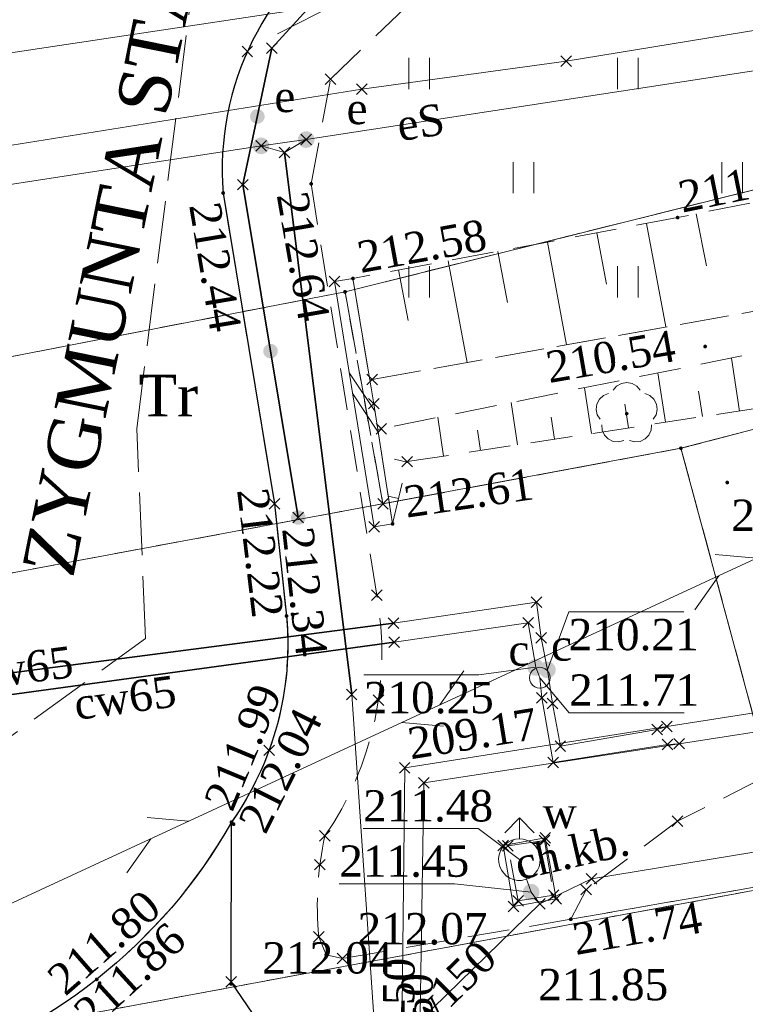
# Model space of a CAD drawing. Extents: x 7414218 to 7427513, y 5544630 to 5555035.
# Tile 38 of 46: x 7419591 to 7419608, y 5549650 to 5549674. Entities that reach past the tile are written whole.
import ezdxf
from ezdxf.enums import TextEntityAlignment as Align

# ---------------------------------------------------------------- set-up
doc = ezdxf.new("R2010")
doc.units = 0
for name, pattern in [('PRZER1-1', [1, 0.5, -0.5]), ('PRZER2-1', [1.5, 1, -0.5]), ('PRZER3-1', [2, 1.5, -0.5])]:
    doc.linetypes.add(name, pattern=pattern)
doc.layers.get('0').update_dxf_attribs({"linetype": 'CONTINUOUS'})
for name, color, linetype, lineweight in [('EGDE', 7, 'CONTINUOUS', 18), ('EGPG', 7, 'CONTINUOUS', 18), ('GUPPRZ_O', 7, 'CONTINUOUS', 18), ('OTDN', 7, 'CONTINUOUS', 18), ('OTKC', 7, 'CONTINUOUS', 18), ('OTKC_O', 7, 'CONTINUOUS', 18), ('OTKJ', 7, 'CONTINUOUS', 18), ('OTKK', 7, 'CONTINUOUS', 25), ('OTOO', 7, 'CONTINUOUS', 35), ('OTRK', 7, 'CONTINUOUS', 18), ('OTRS', 7, 'CONTINUOUS', 13), ('OTRS_O', 7, 'CONTINUOUS', 13), ('OTZK', 7, 'CONTINUOUS', 18), ('OTZT', 7, 'CONTINUOUS', 18), ('SULO', 7, 'CONTINUOUS', 35), ('SUPK', 7, 'CONTINUOUS', 18)]:
    doc.layers.add(name, color=color, linetype=linetype, lineweight=lineweight)
for name, color, linetype, lineweight, true_color in [('EGKK', 7, 'CONTINUOUS', 18, 0x24bc24), ('EGUG', 7, 'CONTINUOUS', 18, 0x008000), ('EGUG_O', 7, 'CONTINUOUS', 18, 0x008000), ('GELULI', 7, 'CONTINUOUS', 18, 0xfeffff), ('GELULI_O', 7, 'CONTINUOUS', 18, 0xfeffff), ('GSPPRB', 7, 'CONTINUOUS', 18, 0x80ffff), ('OTZL', 7, 'CONTINUOUS', 18, 0x008000), ('SUCP', 7, 'CONTINUOUS', 18, 0xd200d2), ('SUCP_O', 7, 'CONTINUOUS', 18, 0xd200d2), ('SUCW', 7, 'CONTINUOUS', 18, 0xd200d2), ('SUCW_O', 7, 'CONTINUOUS', 18, 0xd200d2), ('SUEP', 1, 'CONTINUOUS', 18, 0xff0000), ('SUEP_O', 1, 'CONTINUOUS', 18, 0xff0000), ('SUEU', 1, 'CONTINUOUS', 18, 0xff0000), ('SUEU_O', 1, 'CONTINUOUS', 18, 0xff0000), ('SUTP', 7, 'CONTINUOUS', 18, 0xff9100), ('SUWH', 5, 'CONTINUOUS', 18, 0x0000ff), ('SUWP', 5, 'CONTINUOUS', 18, 0x0000ff), ('SUWP_O', 5, 'CONTINUOUS', 18, 0x0000ff), ('SUWW', 5, 'CONTINUOUS', 18, 0x0000ff), ('SUWW_O', 5, 'CONTINUOUS', 18, 0x0000ff)]:
    doc.layers.add(name, color=color, linetype=linetype, lineweight=lineweight, true_color=true_color)
doc.styles.add('Times New Roman', font='times.ttf')

# ---------------------------------------------------------------- blocks, each defined once
blk = doc.blocks.new('GSPWPS1')
blk.add_hatch(color=0).paths.add_polyline_path([(-0.045, 0), (-0.043467, -0.011647), (-0.038971, -0.0225), (-0.03182, -0.03182), (-0.0225, -0.038971), (-0.011647, -0.043467), (0, -0.045), (0.011647, -0.043467), (0.0225, -0.038971), (0.03182, -0.03182), (0.038971, -0.0225), (0.043467, -0.011647), (0.045, 0), (0.043467, 0.011647), (0.038971, 0.0225), (0.03182, 0.03182), (0.0225, 0.038971), (0.011647, 0.043467), (0, 0.045), (-0.011647, 0.043467), (-0.0225, 0.038971), (-0.03182, 0.03182), (-0.038971, 0.0225), (-0.043467, 0.011647)])
blk = doc.blocks.new('GSPRDL1')
blk.add_hatch(color=0).paths.add_polyline_path([(0, -0.045), (0.013906, -0.042798), (0.02645, -0.036406), (0.036406, -0.02645), (0.042798, -0.013906), (0.045, 0), (0.042798, 0.013906), (0.036406, 0.02645), (0.02645, 0.036406), (0.013906, 0.042798), (0, 0.045), (-0.013906, 0.042798), (-0.02645, 0.036406), (-0.036406, 0.02645), (-0.042798, 0.013906), (-0.045, 0), (-0.042798, -0.013906), (-0.036406, -0.02645), (-0.02645, -0.036406), (-0.013906, -0.042798)])
at = {"color": 0}
for points in [[(-0.324277, 0.563333), (-0.240553, 0.662679), (-0.127956, 0.727494), (0, 0.75), (0.127956, 0.727494), (0.240553, 0.662679), (0.324277, 0.563333)], [(-0.635969, -0.134326), (-0.70458, -0.024001), (-0.731429, 0.103115), (-0.713292, 0.231763), (-0.652348, 0.346501), (-0.55591, 0.433559), (-0.435555, 0.482485)], [(0.435555, 0.482485), (0.55591, 0.433559), (0.652348, 0.346501), (0.713292, 0.231763), (0.731429, 0.103115), (0.70458, -0.024001), (0.635969, -0.134326)], [(-0.068773, -0.646351), (-0.194901, -0.677512), (-0.324092, -0.663766), (-0.440839, -0.606763), (-0.531129, -0.513345), (-0.584125, -0.394725), (-0.593465, -0.265141)], [(0.593465, -0.265141), (0.584125, -0.394725), (0.531129, -0.513345), (0.440839, -0.606763), (0.324092, -0.663766), (0.194901, -0.677512), (0.068773, -0.646351)]]:
    blk.add_lwpolyline(points, dxfattribs=at)
blk = doc.blocks.new('GSSUTR1')
at = {"color": 0}
for points in [[(-0.25666, 0.36165), (-0.25666, -0.38835)], [(0.24334, -0.38835), (0.24334, 0.36165)]]:
    blk.add_lwpolyline(points, dxfattribs=at)
blk = doc.blocks.new('GUPIKP1_1')
at = {"color": 0}
blk.add_lwpolyline([(0, 0.25), (0.064705, 0.241481), (0.125, 0.216506), (0.176777, 0.176777), (0.216506, 0.125), (0.241481, 0.064705), (0.25, 0), (0.241481, -0.064705), (0.216506, -0.125), (0.176777, -0.176777), (0.125, -0.216506), (0.064705, -0.241481), (0, -0.25), (-0.064705, -0.241481), (-0.125, -0.216506), (-0.176777, -0.176777), (-0.216506, -0.125), (-0.241481, -0.064705), (-0.25, 0), (-0.241481, 0.064705), (-0.216506, 0.125), (-0.176777, 0.176777), (-0.125, 0.216506), (-0.064705, 0.241481)], close=True, dxfattribs=at)
blk = doc.blocks.new('GUPWZA1')
blk.add_hatch(color=0).paths.add_polyline_path([(-0.2, 0), (-0.193185, -0.051764), (-0.173205, -0.1), (-0.141421, -0.141421), (-0.1, -0.173205), (-0.051764, -0.193185), (0, -0.2), (0.051764, -0.193185), (0.1, -0.173205), (0.141421, -0.141421), (0.173205, -0.1), (0.193185, -0.051764), (0.2, 0), (0.193185, 0.051764), (0.173205, 0.1), (0.141421, 0.141421), (0.1, 0.173205), (0.051764, 0.193185), (0, 0.2), (-0.051764, 0.193185), (-0.1, 0.173205), (-0.141421, 0.141421), (-0.173205, 0.1), (-0.193185, 0.051764)])
blk = doc.blocks.new('GUPWDT1')
at = {"color": 0}
for points in [[(-0.353553, 0.646447), (0, 1), (0.353553, 0.646447)], [(0, 0.5), (0, 1)]]:
    blk.add_lwpolyline(points, dxfattribs=at)
blk.add_lwpolyline([(0, 0.5), (0.086824, 0.492404), (0.17101, 0.469846), (0.25, 0.433013), (0.321394, 0.383022), (0.383022, 0.321394), (0.433013, 0.25), (0.469846, 0.17101), (0.492404, 0.086824), (0.5, 0), (0.492404, -0.086824), (0.469846, -0.17101), (0.433013, -0.25), (0.377875, -0.32743), (0.309079, -0.393027), (0.229113, -0.444418), (0.140866, -0.479746), (0.047528, -0.497736), (-0.047528, -0.497736), (-0.140866, -0.479746), (-0.229113, -0.444418), (-0.309079, -0.393027), (-0.377875, -0.32743), (-0.433013, -0.25), (-0.4725, -0.163534), (-0.494911, -0.071157), (-0.499434, 0.023791), (-0.485906, 0.117879), (-0.454816, 0.207708), (-0.407288, 0.290028), (-0.34504, 0.361867), (-0.27032, 0.420627), (-0.185831, 0.464184), (-0.094626, 0.490964)], close=True, dxfattribs=at)
blk = doc.blocks.new('GUPEUT1')
blk.add_hatch(color=0).paths.add_polyline_path([(-0.2, 0), (-0.193185, -0.051764), (-0.173205, -0.1), (-0.141421, -0.141421), (-0.1, -0.173205), (-0.051764, -0.193185), (0, -0.2), (0.051764, -0.193185), (0.1, -0.173205), (0.141421, -0.141421), (0.173205, -0.1), (0.193185, -0.051764), (0.2, 0), (0.193185, 0.051764), (0.173205, 0.1), (0.141421, 0.141421), (0.1, 0.173205), (0.051764, 0.193185), (0, 0.2), (-0.051764, 0.193185), (-0.1, 0.173205), (-0.141421, 0.141421), (-0.173205, 0.1), (-0.193185, 0.051764)])
blk = doc.blocks.new('GUPCZA1')
blk.add_hatch(color=0).paths.add_polyline_path([(-0.2, 0), (-0.193185, -0.051764), (-0.173205, -0.1), (-0.141421, -0.141421), (-0.1, -0.173205), (-0.051764, -0.193185), (0, -0.2), (0.051764, -0.193185), (0.1, -0.173205), (0.141421, -0.141421), (0.173205, -0.1), (0.193185, -0.051764), (0.2, 0), (0.193185, 0.051764), (0.173205, 0.1), (0.141421, 0.141421), (0.1, 0.173205), (0.051764, 0.193185), (0, 0.2), (-0.051764, 0.193185), (-0.1, 0.173205), (-0.141421, 0.141421), (-0.173205, 0.1), (-0.193185, 0.051764)])
blk = doc.blocks.new('GEPPGD1_2')
blk.add_hatch(color=0).paths.add_polyline_path([(0, -0.045), (0.013906, -0.042798), (0.02645, -0.036406), (0.036406, -0.02645), (0.042798, -0.013906), (0.045, 0), (0.042798, 0.013906), (0.036406, 0.02645), (0.02645, 0.036406), (0.013906, 0.042798), (0, 0.045), (-0.013906, 0.042798), (-0.02645, 0.036406), (-0.036406, 0.02645), (-0.042798, 0.013906), (-0.045, 0), (-0.042798, -0.013906), (-0.036406, -0.02645), (-0.02645, -0.036406), (-0.013906, -0.042798)])
blk = doc.blocks.new('GSPPRB0')
at = {"color": 0, "lineweight": 18}
for points in [[(-0.12726, -0.12726), (0.12726, 0.12726)], [(-0.12726, 0.12726), (0.12726, -0.12726)]]:
    blk.add_lwpolyline(points, dxfattribs=at)
blk = doc.blocks.new('KOLO')
blk.add_hatch(color=0).paths.add_polyline_path([(-0.175, 0), (-0.169037, -0.045293), (-0.151554, -0.0875), (-0.123744, -0.123744), (-0.0875, -0.151554), (-0.045293, -0.169037), (0, -0.175), (0.045293, -0.169037), (0.0875, -0.151554), (0.123744, -0.123744), (0.151554, -0.0875), (0.169037, -0.045293), (0.175, 0), (0.169037, 0.045293), (0.151554, 0.0875), (0.123744, 0.123744), (0.0875, 0.151554), (0.045293, 0.169037), (0, 0.175), (-0.045293, 0.169037), (-0.0875, 0.151554), (-0.123744, 0.123744), (-0.151554, 0.0875), (-0.169037, 0.045293)])
blk = doc.blocks.new('GSLKOG1')
blk.add_hatch(color=0).paths.add_polyline_path([(-0.175, 0), (-0.169037, -0.045293), (-0.151554, -0.0875), (-0.123744, -0.123744), (-0.0875, -0.151554), (-0.045293, -0.169037), (0, -0.175), (0.045293, -0.169037), (0.0875, -0.151554), (0.123744, -0.123744), (0.151554, -0.0875), (0.169037, -0.045293), (0.175, 0), (0.169037, 0.045293), (0.151554, 0.0875), (0.123744, 0.123744), (0.0875, 0.151554), (0.045293, 0.169037), (0, 0.175), (-0.045293, 0.169037), (-0.0875, 0.151554), (-0.123744, 0.123744), (-0.151554, 0.0875), (-0.169037, 0.045293)])
blk = doc.blocks.new('ODTN_2')
at = {"color": 0}
for points in [[(-0.75, -0.25), (0.25, 0.25)], [(-0.25, -0.25), (0.75, 0.25)]]:
    blk.add_lwpolyline(points, dxfattribs=at)
blk = doc.blocks.new('SUTP1')
at = {"color": 0}
for points in [[(0.9325, 0), (0.0675, 0.5)], [(-0.0675, 0), (-0.9325, -0.5)]]:
    blk.add_lwpolyline(points, dxfattribs=at)
blk = doc.blocks.new('SUEP1')
at = {"color": 0}
blk.add_lwpolyline([(-0.75, -0.5), (0.75, 0), (-0.75, 0.5)], dxfattribs=at)

msp = doc.modelspace()

# ---------------------------------------------------------------- linework, layer by layer
at = {"layer": 'EGDE', "linetype": 'Continuous', "lineweight": 18, "elevation": 10.22}
for points in [[(7419697.95, 5549685.97), (7419674.58, 5549686.53), (7419668.43, 5549686.68), (7419641.1, 5549687.32), (7419612.49, 5549685.91), (7419582.12, 5549681.01), (7419540.4, 5549671.95), (7419529.69, 5549669.72), (7419514.4, 5549666.27), (7419506.32, 5549664.39), (7419531.94, 5549661.5), (7419553.44, 5549661.25), (7419563.19, 5549661.96), (7419564.39, 5549662.19), (7419575.48, 5549664.19), (7419587.56, 5549665.21), (7419598.8, 5549667.39), (7419624.8, 5549673.88), (7419634.25, 5549675.69), (7419653.94, 5549678.7), (7419675.44, 5549676.64), (7419701.24, 5549672.95)], [(7419701.24, 5549672.95), (7419675.44, 5549676.64), (7419653.94, 5549678.7), (7419634.25, 5549675.69), (7419624.8, 5549673.88), (7419598.8, 5549667.39), (7419587.56, 5549665.21), (7419575.48, 5549664.19), (7419564.39, 5549662.19)], [(7419556.13, 5549655.93), (7419588.38, 5549660.2), (7419606.85, 5549663.64), (7419614.77, 5549665.7), (7419631.76, 5549669.45), (7419643.51, 5549671.69), (7419650.65, 5549671.91), (7419691.9, 5549667.65)], [(7419691.9, 5549667.65), (7419649.26, 5549659.54), (7419641.05, 5549657.97), (7419630.6, 5549656.65), (7419619.81, 5549655.03), (7419609.66, 5549653.24), (7419589.07, 5549649.42), (7419557.7, 5549643.96), (7419540.13, 5549643.06), (7419523.27, 5549643.29), (7419509.38, 5549641.39), (7419462.29, 5549628.43), (7419462.45, 5549628.77), (7419446.03, 5549630.99), (7419446.66, 5549622.15), (7419432.87, 5549470.11), (7419428.25, 5549466.49), (7419384.74, 5549466.49), (7419372.42, 5549466.59)]]:
    msp.add_lwpolyline(points, dxfattribs=at)
for points in [[(7419609.66, 5549653.24), (7419619.81, 5549655.03), (7419614.77, 5549665.7), (7419606.85, 5549663.64)], [(7419606.85, 5549663.64), (7419588.38, 5549660.2), (7419556.13, 5549655.93), (7419538.53, 5549652.48), (7419528.76, 5549648.51), (7419509.38, 5549641.39), (7419523.27, 5549643.29), (7419540.13, 5549643.06), (7419557.7, 5549643.96), (7419589.07, 5549649.42), (7419609.66, 5549653.24)]]:
    msp.add_lwpolyline(points, close=True, dxfattribs=at)
at = {"layer": 'EGKK', "linetype": 'PRZER3-1', "lineweight": 18, "elevation": 10.06}
msp.add_lwpolyline([(7419711.98, 5549675.53), (7419701.24, 5549672.95), (7419675.44, 5549676.64), (7419653.94, 5549678.7), (7419634.25, 5549675.69), (7419624.8, 5549673.88), (7419598.8, 5549667.39), (7419599.71, 5549662.31), (7419606.85, 5549663.64), (7419614.77, 5549665.7), (7419631.76, 5549669.45), (7419643.51, 5549671.69), (7419650.65, 5549671.91), (7419691.9, 5549667.65), (7419700.8, 5549667.52), (7419711.49, 5549670.4)], close=True, dxfattribs=at)
at = {"layer": 'EGUG', "linetype": 'PRZER1-1', "lineweight": 18, "elevation": 10.08}
for points in [[(7419697.95, 5549685.97), (7419674.58, 5549686.53), (7419668.43, 5549686.68), (7419641.1, 5549687.32), (7419612.49, 5549685.91), (7419582.12, 5549681.01), (7419540.4, 5549671.95), (7419529.69, 5549669.72), (7419514.4, 5549666.27), (7419506.32, 5549664.39), (7419531.94, 5549661.5), (7419553.44, 5549661.25), (7419563.19, 5549661.96), (7419564.39, 5549662.19), (7419575.48, 5549664.19), (7419587.56, 5549665.21), (7419598.8, 5549667.39), (7419624.8, 5549673.88), (7419634.25, 5549675.69), (7419653.94, 5549678.7), (7419675.44, 5549676.64), (7419701.24, 5549672.95)], [(7419691.9, 5549667.65), (7419649.26, 5549659.54), (7419641.05, 5549657.97), (7419630.6, 5549656.65), (7419619.81, 5549655.03), (7419609.66, 5549653.24), (7419589.07, 5549649.42), (7419557.7, 5549643.96), (7419540.13, 5549643.06), (7419523.27, 5549643.29), (7419509.38, 5549641.39), (7419462.29, 5549628.43), (7419462.45, 5549628.77), (7419446.03, 5549630.99), (7419446.66, 5549622.15), (7419432.87, 5549470.11), (7419428.25, 5549466.49), (7419384.74, 5549466.49), (7419372.42, 5549466.59)]]:
    msp.add_lwpolyline(points, dxfattribs=at)
for points in [[(7419711.98, 5549675.53), (7419701.24, 5549672.95), (7419675.44, 5549676.64), (7419653.94, 5549678.7), (7419634.25, 5549675.69), (7419624.8, 5549673.88), (7419598.8, 5549667.39), (7419599.71, 5549662.31), (7419606.85, 5549663.64), (7419614.77, 5549665.7), (7419631.76, 5549669.45), (7419643.51, 5549671.69), (7419650.65, 5549671.91), (7419691.9, 5549667.65), (7419700.8, 5549667.52), (7419711.49, 5549670.4)], [(7419598.8, 5549667.39), (7419587.56, 5549665.21), (7419588.38, 5549660.2), (7419599.71, 5549662.31)], [(7419609.66, 5549653.24), (7419619.81, 5549655.03), (7419614.77, 5549665.7), (7419606.85, 5549663.64)], [(7419609.66, 5549653.24), (7419606.85, 5549663.64), (7419599.71, 5549662.31), (7419588.38, 5549660.2), (7419556.13, 5549655.93), (7419538.53, 5549652.48), (7419528.76, 5549648.51), (7419509.38, 5549641.39), (7419523.27, 5549643.29), (7419540.13, 5549643.06), (7419557.7, 5549643.96), (7419589.07, 5549649.42)]]:
    msp.add_lwpolyline(points, close=True, dxfattribs=at)
at = {"layer": 'GELULI', "linetype": 'PRZER3-1', "lineweight": 18, "elevation": 9.97}
msp.add_lwpolyline([(7419438.62, 5549512.6), (7419443.29, 5549563.89), (7419445.68, 5549585.94), (7419447.5, 5549601.39), (7419450.76, 5549609.57), (7419452.11, 5549612.28), (7419453.38, 5549614.31), (7419455.39, 5549616.63), (7419458.18, 5549619.01), (7419461.51, 5549621.8), (7419471.6, 5549627.81), (7419482.58, 5549632.35), (7419497.87, 5549636.24), (7419510.04, 5549638.43), (7419559.28, 5549645.93), (7419579.5, 5549650.65), (7419586.5, 5549653.62), (7419594.02, 5549659.08), (7419593.81, 5549664.11), (7419595.56, 5549678.05)], dxfattribs=at)
at = {"layer": 'GUPPRZ_O', "linetype": 'Continuous', "lineweight": 13, "elevation": 10.8, "flags": 128}
for points in [[(7419603.65, 5549658.33), (7419604.16, 5549659.723), (7419606.92, 5549659.723)], [(7419603.37, 5549658.39), (7419602.01, 5549658.212), (7419599.25, 5549658.212)], [(7419603.47, 5549658.14), (7419604.17, 5549657.298), (7419606.93, 5549657.298)], [(7419602.98, 5549653.78), (7419601.994, 5549654.523), (7419599.234, 5549654.523)], [(7419603.26, 5549653), (7419601.423, 5549653.198), (7419598.663, 5549653.198)]]:
    msp.add_lwpolyline(points, dxfattribs=at)
at = {"layer": 'OTDN', "linetype": 'Continuous', "lineweight": 18, "elevation": 10.18}
msp.add_lwpolyline([(7419598.55, 5549667.64), (7419599.5, 5549661.76), (7419599.94, 5549661.83), (7419599.586, 5549664.093), (7419599.49, 5549664.71), (7419599.395, 5549665.281), (7419598.99, 5549667.71)], close=True, dxfattribs=at)
at = {"layer": 'OTKC', "linetype": 'PRZER2-1', "lineweight": 18, "elevation": 10.18}
for points in [[(7419599.08, 5549676.17, 0.279529), (7419595.88, 5549669.76), (7419597.11, 5549662.31), (7419597.4, 5549659.62, -0.178034), (7419596.08, 5549654.68), (7419596.07, 5549650.85), (7419596.72, 5549649.9), (7419596.94, 5549649.46), (7419597.57, 5549647.87), (7419597.82, 5549647.26), (7419598.23, 5549645.09), (7419598.28, 5549641.94), (7419595.34, 5549617.76)], [(7419610.49, 5549653.45), (7419604.21, 5549652.35), (7419598.74, 5549651.41), (7419598.35, 5549651.5), (7419598.17, 5549651.93, -0.077581), (7419598.32, 5549654.35, 0.198061), (7419599.56, 5549660.12), (7419597.99, 5549669.98), (7419598.45, 5549672.49), (7419600.38, 5549674.33)]]:
    msp.add_lwpolyline(points, format="xyb", dxfattribs=at)
msp.add_lwpolyline([(7419603.58, 5549654.24), (7419603.8, 5549652.93), (7419602.95, 5549652.79), (7419602.7, 5549654.11)], close=True, dxfattribs=at)
at = {"layer": 'OTKJ', "linetype": 'PRZER3-1', "lineweight": 18, "elevation": 10.18}
for points in [[(7419573.55, 5549650.19), (7419573.43, 5549650.76), (7419574.14, 5549651.23), (7419578.97, 5549653.92), (7419583.33, 5549654.72, 0.182821), (7419588.56, 5549658.24, 0.18431), (7419589.96, 5549663.39), (7419589.21, 5549668.35, 0.306276), (7419583.82, 5549673.6), (7419599.08, 5549676.17, 0.279529), (7419595.88, 5549669.76), (7419597.11, 5549662.31), (7419597.4, 5549659.62, -0.178034), (7419596.08, 5549654.68, -0.195511), (7419588.43, 5549648.63), (7419579.95, 5549646.95), (7419574.61, 5549648.11), (7419574.01, 5549647.92)], [(7419596.07, 5549650.85), (7419596.72, 5549649.9), (7419596.94, 5549649.46), (7419597.57, 5549647.87), (7419597.82, 5549647.26), (7419598.23, 5549645.09), (7419598.28, 5549641.94), (7419595.34, 5549617.76), (7419590.37, 5549618.39), (7419593.26, 5549642.62), (7419593.25, 5549644.6), (7419592.84, 5549646.32), (7419592.56, 5549647.06), (7419591.66, 5549647.37), (7419588.43, 5549648.63, 0.195511), (7419596.08, 5549654.68)]]:
    msp.add_lwpolyline(points, format="xyb", close=True, dxfattribs=at)
at = {"layer": 'OTKK', "linetype": 'Continuous', "lineweight": 25, "elevation": 10.18}
for points in [[(7419599.08, 5549676.17, 0.279529), (7419595.88, 5549669.76), (7419597.11, 5549662.31), (7419597.4, 5549659.62, -0.178034), (7419596.08, 5549654.68, -0.195511), (7419588.43, 5549648.63), (7419579.95, 5549646.95), (7419574.61, 5549648.11)], [(7419625.92, 5549591.03), (7419625.67, 5549588.63, -0.401216), (7419620.9, 5549584.45), (7419604.04, 5549586.24), (7419600.47, 5549586.59), (7419598.91, 5549586.85), (7419595.55, 5549587.79, -0.32228), (7419592.39, 5549593.53), (7419592.73, 5549596.58), (7419593.79, 5549605.65), (7419595.34, 5549617.76), (7419598.28, 5549641.94), (7419598.23, 5549645.09), (7419597.82, 5549647.26), (7419597.57, 5549647.87), (7419596.94, 5549649.46), (7419596.72, 5549649.9), (7419596.07, 5549650.85), (7419596.08, 5549654.68)]]:
    msp.add_lwpolyline(points, format="xyb", dxfattribs=at)
at = {"layer": 'OTOO', "linetype": 'Continuous', "lineweight": 35, "elevation": 10.18}
msp.add_lwpolyline([(7419597.68, 5549661.98), (7419596.35, 5549669.96), (7419597.05, 5549673.23), (7419599.25, 5549675.65)], dxfattribs=at)
at = {"layer": 'OTRK', "linetype": 'PRZER2-1', "lineweight": 18, "elevation": 10.06}
msp.add_lwpolyline([(7419713.15, 5549674.41), (7419705.67, 5549673.36), (7419697.56, 5549673.65), (7419685.26, 5549675.05), (7419674.37, 5549677.34), (7419659.47, 5549678.74), (7419646.8, 5549678.43), (7419632.44, 5549675.5), (7419612.91, 5549670.41), (7419606.77, 5549669.17), (7419598.99, 5549667.71), (7419599.395, 5549665.281), (7419599.45, 5549665.29), (7419609.47, 5549667.08), (7419619.25, 5549669.69), (7419631.79, 5549673.07), (7419643.19, 5549675.23), (7419657.93, 5549676.24), (7419669.54, 5549674.89), (7419682.58, 5549673.45), (7419696.12, 5549671.37), (7419704.1, 5549671.15), (7419712.25, 5549672.11)], close=True, dxfattribs=at)
msp.add_lwpolyline([(7419695.93, 5549670.37), (7419681.02, 5549672.38), (7419669.55, 5549673.99), (7419658.09, 5549675.06), (7419643.31, 5549674.08), (7419632.1, 5549671.94), (7419619.49, 5549668.7), (7419609.78, 5549666.15), (7419599.67, 5549664.11), (7419599.586, 5549664.093), (7419599.94, 5549661.83), (7419600.29, 5549663.32), (7419611.11, 5549664.97), (7419624.69, 5549668.16), (7419632, 5549669.79), (7419633.63, 5549670.56), (7419643.11, 5549672), (7419655.69, 5549672.75), (7419665.29, 5549672.5), (7419674.98, 5549671.45), (7419689.09, 5549669.18)], dxfattribs=at)
at = {"layer": 'OTRK', "linetype": 'Continuous', "lineweight": 18, "elevation": 10.06}
for points in [[(7419607.211, 5549669.259), (7419607.463, 5549668.013)], [(7419606.024, 5549669.03), (7419606.49, 5549666.548)], [(7419604.837, 5549668.807), (7419605.069, 5549667.571)], [(7419603.649, 5549668.584), (7419604.111, 5549666.123)], [(7419602.461, 5549668.361), (7419602.691, 5549667.136)], [(7419601.273, 5549668.138), (7419601.731, 5549665.698)], [(7419600.085, 5549667.916), (7419600.313, 5549666.7)], [(7419608.253, 5549664.534), (7419608.06, 5549665.803)], [(7419606.481, 5549664.264), (7419606.3, 5549665.448)], [(7419604.709, 5549663.994), (7419604.541, 5549665.093)], [(7419607.367, 5549664.399), (7419607.274, 5549665.012)], [(7419602.936, 5549663.724), (7419602.782, 5549664.738)], [(7419605.595, 5549664.129), (7419605.508, 5549664.7)], [(7419601.164, 5549663.453), (7419601.022, 5549664.383)], [(7419603.823, 5549663.859), (7419603.742, 5549664.387)], [(7419602.05, 5549663.588), (7419601.976, 5549664.074)], [(7419600.287, 5549663.308), (7419599.987, 5549663.379)], [(7419600.082, 5549662.436), (7419599.836, 5549662.493)]]:
    msp.add_lwpolyline(points, dxfattribs=at)
at = {"layer": 'OTZK', "linetype": 'PRZER2-1', "lineweight": 18, "elevation": 10.1}
msp.add_lwpolyline([(7419610.49, 5549653.45), (7419613.14, 5549656.79), (7419616.19, 5549659.79), (7419615.31, 5549660.13), (7419613.92, 5549659.81), (7419612.6, 5549659.13), (7419611.37, 5549657.9), (7419610.33, 5549656.78), (7419608.76, 5549655.71), (7419606.77, 5549654.7), (7419604.58, 5549653.06), (7419604.21, 5549652.35)], close=True, dxfattribs=at)
at = {"layer": 'OTZT', "linetype": 'PRZER2-1', "lineweight": 18, "elevation": 10.1}
for points in [[(7419597.99, 5549669.98), (7419598.45, 5549672.49), (7419600.38, 5549674.33), (7419605.28, 5549675.09), (7419605.1, 5549676.45)], [(7419696.12, 5549671.37), (7419682.58, 5549673.45), (7419669.54, 5549674.89), (7419657.93, 5549676.24), (7419643.19, 5549675.23), (7419631.79, 5549673.07), (7419619.25, 5549669.69), (7419609.47, 5549667.08), (7419599.45, 5549665.29), (7419599.395, 5549665.281), (7419598.99, 5549667.71), (7419598.55, 5549667.64)]]:
    msp.add_lwpolyline(points, dxfattribs=at)
at = {"layer": 'SUCP', "linetype": 'Continuous', "lineweight": 18, "elevation": 10.14}
for points in [[(7419533.28, 5549682.7), (7419543.47, 5549681.16), (7419544.14, 5549676.43), (7419550.19, 5549677.48), (7419550.75, 5549675.36), (7419553.22, 5549663.84), (7419553.3, 5549663.36), (7419553.52, 5549661.95), (7419555.07, 5549652.4), (7419555.19, 5549651.8), (7419555.4, 5549650.95), (7419567.29, 5549653.59), (7419578.01, 5549656.08), (7419579.53, 5549656.39), (7419585.27, 5549657.54), (7419599.96, 5549659.45), (7419603.39, 5549659.95), (7419603.5, 5549659.1), (7419603.65, 5549658.33), (7419603.77, 5549657.52), (7419603.96, 5549656.5), (7419606.28, 5549656.9), (7419606.51, 5549656.97)], [(7419606.81, 5549656.56), (7419606.53, 5549656.54), (7419603.79, 5549656.11), (7419603.52, 5549657.66), (7419603.47, 5549658.14), (7419603.37, 5549658.39), (7419603.19, 5549659.46), (7419599.98, 5549658.99), (7419585.33, 5549656.99), (7419579.29, 5549655.87), (7419577.84, 5549655.59), (7419566.83, 5549653.02), (7419555, 5549650.5), (7419554.71, 5549651.73), (7419554.57, 5549652.34), (7419552.55, 5549663.33), (7419552.47, 5549663.78), (7419550.27, 5549675.41), (7419549.9, 5549677.02), (7419543.83, 5549675.95), (7419543.07, 5549680.77), (7419533.21, 5549682.21)], [(7419606.51, 5549656.97), (7419612.18, 5549657.86), (7419624.18, 5549659.57), (7419636, 5549661.39), (7419636.73, 5549661.51), (7419637.51, 5549661.54), (7419649.41, 5549663.35), (7419661.13, 5549665.61), (7419664.3, 5549666.11), (7419664.93, 5549666.24)], [(7419606.81, 5549656.56), (7419612.77, 5549657.48), (7419624.44, 5549659.27), (7419636.51, 5549660.93), (7419637.25, 5549661.06), (7419637.94, 5549661.15), (7419649.77, 5549663.13), (7419661.57, 5549665.27), (7419664.6, 5549665.8), (7419665.36, 5549665.93)], [(7419600.02, 5549641.29), (7419600.1, 5549641.92), (7419600.1, 5549643.85), (7419600.23, 5549655.98), (7419606.51, 5549656.97)], [(7419600.37, 5549641.19), (7419600.4, 5549642.02), (7419600.5, 5549643.48), (7419600.69, 5549655.62), (7419606.81, 5549656.56)]]:
    msp.add_lwpolyline(points, dxfattribs=at)
at = {"layer": 'SUEP', "linetype": 'Continuous', "lineweight": 18, "elevation": 10.14}
for points in [[(7419813.51, 5549704.99), (7419792.67, 5549701.91), (7419759.16, 5549691.97), (7419727.73, 5549682.05), (7419699.01, 5549677.12), (7419657.51, 5549678.29), (7419619.55, 5549677.45), (7419583.02, 5549671.95), (7419555.17, 5549667.66), (7419521.19, 5549661.03), (7419486.18, 5549654.33), (7419456, 5549648.56)], [(7419597.87, 5549671.04), (7419629.68, 5549675.93), (7419655.39, 5549678.76), (7419656.38, 5549686.81), (7419657.9, 5549686.9), (7419659.5, 5549689.56), (7419674.44, 5549689.54), (7419685.8, 5549689.64), (7419686.27, 5549690.35)], [(7419596.79, 5549670.89), (7419597.87, 5549671.04)], [(7419597.35, 5549670.73), (7419597.87, 5549671.04)], [(7419505.65, 5549656.7), (7419521.65, 5549659.43), (7419564.91, 5549666.25), (7419585.27, 5549669.12), (7419596.79, 5549670.89)], [(7419596.79, 5549670.89), (7419597.35, 5549670.73)], [(7419597.35, 5549670.73), (7419598.96, 5549657.74), (7419599.612, 5549648.266), (7419595.385, 5549611.526), (7419594.311, 5549602.955), (7419593.506, 5549595.641), (7419593.228, 5549592.295), (7419595.946, 5549591.469), (7419597.378, 5549591.147), (7419597.438, 5549589.735), (7419596.35, 5549579.512), (7419595.16, 5549564.81), (7419594.94, 5549562.72), (7419597.75, 5549562), (7419597.72, 5549561.45)]]:
    msp.add_lwpolyline(points, dxfattribs=at)
at = {"layer": 'SULO', "linetype": 'Continuous', "lineweight": 35, "elevation": 10.12}
for points in [[(7419598.96, 5549657.74), (7419597.35, 5549670.73)], [(7419599.96, 5549659.45), (7419585.27, 5549657.54)], [(7419585.33, 5549656.99), (7419599.98, 5549658.99)], [(7419585.33, 5549656.99), (7419599.98, 5549658.99)]]:
    msp.add_lwpolyline(points, dxfattribs=at)
at = {"layer": 'SUPK', "linetype": 'Continuous', "lineweight": 18, "elevation": 10.14}
msp.add_lwpolyline([(7419602.59, 5549654.12), (7419603.6, 5549654.3), (7419603.86, 5549652.84), (7419602.84, 5549652.66)], close=True, dxfattribs=at)
at = {"layer": 'SUTP', "linetype": 'Continuous', "lineweight": 18, "elevation": 10.14}
for points in [[(7419639.65, 5549678.53), (7419631.21, 5549677.39), (7419618.46, 5549675.28), (7419604.1, 5549672.92), (7419599.2, 5549672.25), (7419587.21, 5549670.33), (7419585.24, 5549670.09), (7419584.37, 5549669.86), (7419584.09, 5549669.8), (7419583.82, 5549669.75), (7419583.61, 5549669.55), (7419582.99, 5549669.54), (7419582.32, 5549669.83), (7419581.5, 5549670.09), (7419576.07, 5549669.4), (7419565.42, 5549667.63)], [(7419639.65, 5549678.53), (7419631.21, 5549677.39), (7419618.46, 5549675.28), (7419604.1, 5549672.92), (7419599.2, 5549672.25), (7419587.21, 5549670.33), (7419585.24, 5549670.09), (7419584.08, 5549670.27), (7419582.82, 5549670.29), (7419582.58, 5549670.24), (7419582.26, 5549670.12), (7419581.5, 5549670.09), (7419576.07, 5549669.4), (7419565.42, 5549667.63)], [(7419639.65, 5549678.53), (7419631.21, 5549677.39), (7419618.46, 5549675.28), (7419604.1, 5549672.92), (7419599.2, 5549672.25), (7419587.21, 5549670.33), (7419585.24, 5549670.09), (7419584.08, 5549670.27), (7419583.61, 5549669.98), (7419583.33, 5549669.9), (7419583.01, 5549669.87), (7419582.32, 5549669.83), (7419581.5, 5549670.09), (7419576.07, 5549669.4), (7419565.42, 5549667.63)], [(7419701.835, 5549662.525), (7419655.48, 5549671), (7419613.49, 5549663.24), (7419574.92, 5549645.38), (7419528.03, 5549639.59), (7419487.59, 5549631.16)]]:
    msp.add_lwpolyline(points, dxfattribs=at)
at = {"layer": 'SUWP', "linetype": 'Continuous', "lineweight": 18, "elevation": 10.14}
for points in [[(7419656.14, 5549662.29), (7419646.67, 5549660.52), (7419634.56, 5549658.2), (7419628.95, 5549657.32), (7419617.01, 5549655.34), (7419604.71, 5549653.32), (7419603.47, 5549652.72)], [(7419603.26, 5549653), (7419602.98, 5549653.78)], [(7419603.47, 5549652.72), (7419603.26, 5549653)], [(7419603.47, 5549652.72), (7419599.31, 5549648.66), (7419599, 5549648.6), (7419598.93, 5549648.37)]]:
    msp.add_lwpolyline(points, dxfattribs=at)

# ---------------------------------------------------------------- block references
at = {"layer": 'EGPG', "linetype": 'Continuous', "lineweight": 18}
for p in [(7419598.8, 5549667.39, 10.24), (7419606.85, 5549663.64, 10.24)]:
    msp.add_blockref('GEPPGD1_2', p, dxfattribs=at)
at = {"layer": 'GSPPRB', "linetype": 'Continuous', "lineweight": 18}
for p in [(7419596.46, 5549673.15, 10.28), (7419597.05, 5549673.23, 10.28), (7419604.1, 5549672.92, 10.28), (7419598.45, 5549672.49, 10.28), (7419599.2, 5549672.25, 10.28), (7419597.87, 5549671.04, 10.28), (7419596.79, 5549670.89, 10.28), (7419597.35, 5549670.73, 10.28), (7419596.35, 5549669.96, 10.28), (7419598.55, 5549667.64, 10.28), (7419599.45, 5549665.29, 10.28), (7419599.49, 5549664.71, 10.28), (7419599.67, 5549664.11, 10.28), (7419600.29, 5549663.32, 10.28), (7419597.11, 5549662.31, 10.28), (7419599.71, 5549662.31, 10.28), (7419597.68, 5549661.98, 10.28), (7419599.5, 5549661.76, 10.28), (7419599.56, 5549660.12, 10.28), (7419603.39, 5549659.95, 10.28), (7419599.96, 5549659.45, 10.28), (7419603.19, 5549659.46, 10.28), (7419603.5, 5549659.1, 10.28), (7419599.98, 5549658.99, 10.28), (7419598.96, 5549657.74, 10.28), (7419599.6, 5549657.6, 10.28), (7419603.52, 5549657.66, 10.28), (7419603.77, 5549657.52, 10.28), (7419606.28, 5549656.9, 10.28), (7419606.51, 5549656.97, 10.28), (7419603.96, 5549656.5, 10.28), (7419606.53, 5549656.54, 10.28), (7419606.81, 5549656.56, 10.28), (7419596.98, 5549656.4, 10.28), (7419603.79, 5549656.11, 10.28), (7419600.23, 5549655.98, 10.28), (7419600.69, 5549655.62, 10.28), (7419606.77, 5549654.7, 10.28), (7419598.32, 5549654.35, 10.28), (7419603.58, 5549654.24, 10.28), (7419603.6, 5549654.3, 10.28), (7419602.59, 5549654.12, 10.28), (7419602.7, 5549654.11, 10.28), (7419598.2, 5549653.66, 10.28), (7419604.71, 5549653.32, 10.28), (7419604.58, 5549653.06, 10.28), (7419602.95, 5549652.79, 10.28), (7419603.8, 5549652.93, 10.28), (7419603.86, 5549652.84, 10.28), (7419602.84, 5549652.66, 10.28), (7419603.47, 5549652.72, 10.28), (7419598.17, 5549651.93, 10.28), (7419598.74, 5549651.41, 10.28), (7419596.07, 5549650.85, 10.28)]:
    msp.add_blockref('GSPPRB0', p, dxfattribs=at)
at = {"layer": 'OTDN', "linetype": 'Continuous', "lineweight": 18, "yscale": 0.920683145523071, "rotation": 99.04661375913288}
msp.add_blockref('ODTN_2', (7419599.253, 5549664.734, 10.18), dxfattribs=at)
at = {"layer": 'OTOO', "linetype": 'Continuous', "lineweight": 35}
for name, p, rotation in [('KOLO', (7419596.7, 5549671.595, 10.18), 77.91720945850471), ('KOLO', (7419596.7, 5549671.595, 10.18), 77.91720945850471), ('KOLO', (7419597.015, 5549665.97, 10.18), 99.46232220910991), ('KOLO', (7419597.015, 5549665.97, 10.18), 99.46232220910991), ('GSLKOG1', (7419597.68, 5549661.98, 10.18), 99.46232220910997)]:
    msp.add_blockref(name, p, dxfattribs=dict(at, rotation=rotation))
at = {"layer": 'OTRS', "linetype": 'Continuous', "lineweight": 13}
for p in [(7419597.99, 5549669.98, 10.08), (7419595.88, 5549669.76, 10.08), (7419606.77, 5549669.17, 10.08), (7419598.99, 5549667.71, 10.08), (7419607.43, 5549666.08, 10.08), (7419607.96, 5549662.82, 10.08), (7419599.94, 5549661.83, 10.08), (7419597.54, 5549659.66, 10.08), (7419597.4, 5549659.62, 10.08), (7419596.08, 5549654.68, 10.08), (7419596.13, 5549654.63, 10.08), (7419604.21, 5549652.35, 10.08), (7419598.35, 5549651.5, 10.08), (7419592.85, 5549650.91, 10.08), (7419592.92, 5549650.82, 10.08), (7419596.07, 5549650.8, 10.08)]:
    msp.add_blockref('GSPWPS1', p, dxfattribs=at)
at = {"layer": 'OTZL', "linetype": 'Continuous', "lineweight": 18}
msp.add_blockref('GSPRDL1', (7419605.55, 5549664.47, 10.12), dxfattribs=at)
at = {"layer": 'OTZT', "linetype": 'Continuous', "lineweight": 18}
for p in [(7419600.585, 5549672.641, 10.1), (7419605.585, 5549672.641, 10.1), (7419603.085, 5549670.141, 10.1), (7419608.085, 5549670.141, 10.1), (7419600.585, 5549667.641, 10.1), (7419605.585, 5549667.641, 10.1)]:
    msp.add_blockref('GSSUTR1', p, dxfattribs=at)
at = {"layer": 'SUCW', "linetype": 'Continuous', "lineweight": 18}
for p in [(7419603.37, 5549658.39, 10.16), (7419603.65, 5549658.33, 10.16)]:
    msp.add_blockref('GUPCZA1', p, dxfattribs=at)
at = {"layer": 'SUEP', "linetype": 'Continuous', "lineweight": 18, "rotation": 8.562208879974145}
msp.add_blockref('SUEP1', (7419597.853, 5549674.183, 10.14), dxfattribs=at)
at = {"layer": 'SUEU', "linetype": 'Continuous', "lineweight": 18}
for p in [(7419596.79, 5549670.89, 10.16), (7419597.87, 5549671.04, 10.16)]:
    msp.add_blockref('GUPEUT1', p, dxfattribs=at)
at = {"layer": 'SUPK', "linetype": 'Continuous', "lineweight": 18}
msp.add_blockref('GUPIKP1_1', (7419603.47, 5549658.14, 10.16), dxfattribs=at)
at = {"layer": 'SUTP', "linetype": 'Continuous', "lineweight": 18}
for p, rotation in [((7419607.817, 5549660.613, 10.14), 24.84669317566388), ((7419601.011, 5549657.461, 10.14), 204.8466931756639), ((7419594.205, 5549654.31, 10.14), 24.84669317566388)]:
    msp.add_blockref('SUTP1', p, dxfattribs=dict(at, rotation=rotation))
at = {"layer": 'SUWH', "linetype": 'Continuous', "lineweight": 18}
msp.add_blockref('GUPWDT1', (7419602.98, 5549653.78, 10.16), dxfattribs=at)
at = {"layer": 'SUWW', "linetype": 'Continuous', "lineweight": 18}
msp.add_blockref('GUPWZA1', (7419603.26, 5549653, 10.16), dxfattribs=at)

# ---------------------------------------------------------------- texts
at = {"layer": 'EGUG_O', "linetype": 'Continuous', "lineweight": 0, "style": 'Times New Roman'}
msp.add_text('Tr', height=1, dxfattribs=at).set_placement((7419594.568, 5549664.404, 10.8), align=Align.CENTER)
at = {"layer": 'GELULI_O', "linetype": 'Continuous', "lineweight": 0, "style": 'Times New Roman'}
msp.add_text('ZYGMUNTA STAREGO', height=1.25, rotation=78.5312, dxfattribs=at).set_placement((7419592.281, 5549660.507, 10.8))
at = {"layer": 'GUPPRZ_O', "linetype": 'Continuous', "lineweight": 0, "style": 'Times New Roman'}
for s, rotation, p in [('210.21', 360, (7419604.16, 5549658.8, 10.8)), ('210.25', 360, (7419599.25, 5549657.29, 10.8)), ('211.71', 360, (7419604.17, 5549657.47, 10.8)), ('209.17', 9.165, (7419600.376, 5549656.184, 10.8)), ('211.85', 360, (7419603.43, 5549650.41, 10.8))]:
    msp.add_text(s, height=0.75, rotation=rotation, dxfattribs=at).set_placement(p)
for s, p in [('211.48', (7419599.234, 5549654.695, 10.8)), ('211.45', (7419598.663, 5549653.37, 10.8))]:
    msp.add_text(s, height=0.75, dxfattribs=at).set_placement(p)
at = {"layer": 'OTKC_O', "linetype": 'Continuous', "lineweight": 0, "style": 'Times New Roman'}
msp.add_text('ch.kb.', height=0.75, rotation=12.85, dxfattribs=at).set_placement((7419602.97, 5549653.29, 10.8))
at = {"layer": 'OTRS_O', "linetype": 'Continuous', "lineweight": 0, "style": 'Times New Roman'}
for s, rotation, p in [('211.87', 11.5144, (7419606.882, 5549669.287, 10.8)), ('212.64', 279.969, (7419597.16, 5549669.712, 10.8)), ('212.44', 279.5585, (7419595.063, 5549669.465, 10.8)), ('212.58', 10.3441, (7419599.176, 5549667.841, 10.8)), ('210.54', 9.9237, (7419603.694, 5549665.203, 10.8)), ('212.61', 8.2775, (7419600.275, 5549661.976, 10.8)), ('212.22', 276.863, (7419596.212, 5549662.639, 10.8)), ('211.56', 360, (7419608.057, 5549661.661, 10.8)), ('212.34', 276.3843, (7419597.291, 5549661.71, 10.8)), ('211.99', 67.3577, (7419596.098, 5549654.897, 10.8)), ('212.04', 63.54, (7419596.893, 5549654.359, 10.8)), ('211.80', 41.1426, (7419592.097, 5549650.488, 10.8)), ('211.74', 10.1438, (7419604.333, 5549651.492, 10.8)), ('211.86', 42.3536, (7419592.741, 5549649.676, 10.8))]:
    msp.add_text(s, height=0.75, rotation=rotation, dxfattribs=at).set_placement(p)
for s, p in [('212.07', (7419599.1, 5549651.75, 10.8)), ('212.04', (7419596.82, 5549651.05, 10.8))]:
    msp.add_text(s, height=0.75, dxfattribs=at).set_placement(p)
at = {"layer": 'SUCP_O', "linetype": 'Continuous', "lineweight": 0, "style": 'Times New Roman'}
for s, rotation, p in [('cw65', 7.408, (7419591.107, 5549658.003, 10.8)), ('cw65', 7.774, (7419593.579, 5549657.293, 10.8)), ('cw150', 89.386, (7419600.455, 5549649.912, 10.8)), ('cw150', 89.1033, (7419600.885, 5549649.545, 10.8))]:
    msp.add_text(s, height=0.75, rotation=rotation, dxfattribs=at).set_placement(p, align=Align.CENTER)
at = {"layer": 'SUCW_O', "linetype": 'Continuous', "lineweight": 0, "style": 'Times New Roman'}
for p in [(7419603.22, 5549658.43, 10.8), (7419604.24, 5549658.55, 10.8)]:
    msp.add_text('c', height=0.75, rotation=360, dxfattribs=at).set_placement(p, align=Align.RIGHT)
at = {"layer": 'SUEP_O', "linetype": 'Continuous', "lineweight": 0, "style": 'Times New Roman'}
msp.add_text('eS', height=0.75, rotation=8.91, dxfattribs=at).set_placement((7419600.11, 5549671, 10.8))
at = {"layer": 'SUEU_O', "linetype": 'Continuous', "lineweight": 0, "style": 'Times New Roman'}
for p in [(7419597.61, 5549671.7, 10.8), (7419599.34, 5549671.41, 10.8)]:
    msp.add_text('e', height=0.75, rotation=360, dxfattribs=at).set_placement(p, align=Align.RIGHT)
at = {"layer": 'SUWP_O', "linetype": 'Continuous', "lineweight": 0, "style": 'Times New Roman'}
msp.add_text('w150', height=0.75, rotation=44.303, dxfattribs=at).set_placement((7419601.592, 5549650.483, 10.8), align=Align.CENTER)
at = {"layer": 'SUWW_O', "linetype": 'Continuous', "lineweight": 0, "style": 'Times New Roman'}
msp.add_text('w', height=0.75, rotation=360, dxfattribs=at).set_placement((7419604.354, 5549654.536, 10.8), align=Align.RIGHT)

doc.saveas('drawing.dxf')
